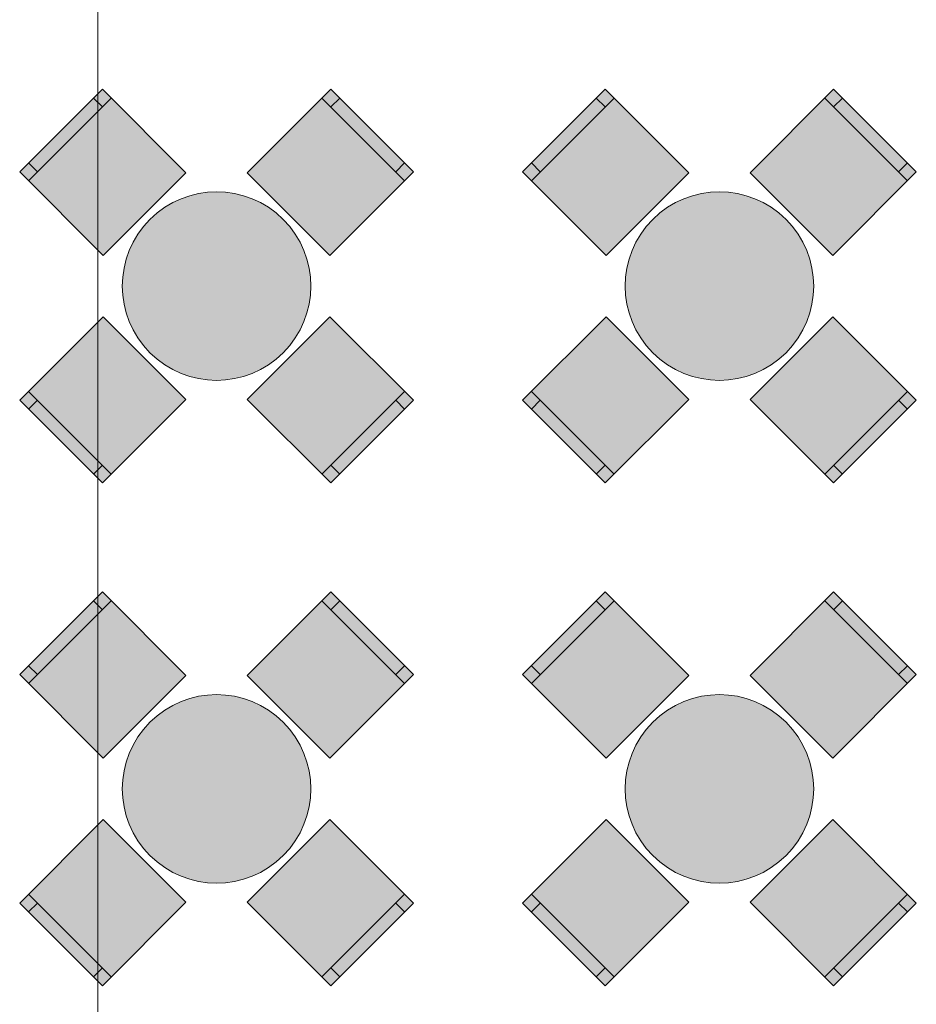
# Model space of a CAD drawing. Header units: millimetres. Extents: x -14761 to 157739, y -22400 to 107990.
# Tile 84 of 190: x 44689 to 48255, y 47661 to 51577. Entities that reach past the tile are written whole.
import ezdxf

# ---------------------------------------------------------------- set-up
doc = ezdxf.new("R2010")
doc.units = ezdxf.units.MM
doc.header["$MEASUREMENT"] = 0
doc.layers.add('Интерьер - Мебель', color=7, linetype='Continuous')
doc.layers.add('Элемент Модели - Оси', color=7, linetype='Continuous')

msp = doc.modelspace()

# ---------------------------------------------------------------- hatches: boundary and pattern name
at = {"layer": 'Интерьер - Мебель', "linetype": 'Continuous', "lineweight": 0, "true_color": 0xffffff}
for points in [[(45021.1, 50639.7), (45349.9, 50968.5), (45017.5, 51300.9), (44688.7, 50972.1)], [(45593.8, 50968.5), (45922.6, 50639.7), (46255, 50972.1), (45926.2, 51300.9)], [(47021.1, 50639.7), (47349.9, 50968.5), (47017.5, 51300.9), (46688.7, 50972.1)], [(47593.8, 50968.5), (47922.6, 50639.7), (48255, 50972.1), (47926.2, 51300.9)], [(45206.7, 50782.9, 1), (45737, 50252.6, 1)], [(47206.7, 50782.9, 1), (47737, 50252.6, 1)], [(45349.9, 50067), (45021.1, 50395.8), (44688.7, 50063.4), (45017.5, 49734.6)], [(45922.6, 50395.8), (45593.8, 50067), (45926.2, 49734.6), (46255, 50063.4)], [(47349.9, 50067), (47021.1, 50395.8), (46688.7, 50063.4), (47017.5, 49734.6)], [(47922.6, 50395.8), (47593.8, 50067), (47926.2, 49734.6), (48255, 50063.4)], [(45021.1, 48639.7), (45349.9, 48968.5), (45017.5, 49300.9), (44688.7, 48972.1)], [(45593.8, 48968.5), (45922.6, 48639.7), (46255, 48972.1), (45926.2, 49300.9)], [(47021.1, 48639.7), (47349.9, 48968.5), (47017.5, 49300.9), (46688.7, 48972.1)], [(47593.8, 48968.5), (47922.6, 48639.7), (48255, 48972.1), (47926.2, 49300.9)], [(45206.7, 48782.9, 1), (45737, 48252.6, 1)], [(47206.7, 48782.9, 1), (47737, 48252.6, 1)], [(45349.9, 48067), (45021.1, 48395.8), (44688.7, 48063.4), (45017.5, 47734.6)], [(45922.6, 48395.8), (45593.8, 48067), (45926.2, 47734.6), (46255, 48063.4)], [(47349.9, 48067), (47021.1, 48395.8), (46688.7, 48063.4), (47017.5, 47734.6)], [(47922.6, 48395.8), (47593.8, 48067), (47926.2, 47734.6), (48255, 48063.4)]]:
    msp.add_hatch(color=7, dxfattribs=at).paths.add_polyline_path(points)

# ---------------------------------------------------------------- linework, layer by layer
at = {"layer": 'Интерьер - Мебель', "color": 7, "linetype": 'Continuous', "lineweight": 15}
for p, q in [((44724.1, 50936.7), (45052.9, 51265.5)), ((45017.5, 51230.2), (44982.2, 51265.5)), ((45890.8, 51265.5), (46219.6, 50936.7)), ((45926.2, 51230.2), (45961.5, 51265.5)), ((46724.1, 50936.7), (47052.9, 51265.5)), ((47017.5, 51230.2), (46982.2, 51265.5)), ((47890.8, 51265.5), (48219.6, 50936.7)), ((47926.2, 51230.2), (47961.5, 51265.5)), ((44759.4, 50972.1), (44724.1, 51007.4)), ((46184.2, 50972.1), (46219.6, 51007.4)), ((46759.4, 50972.1), (46724.1, 51007.4)), ((48184.2, 50972.1), (48219.6, 51007.4)), ((45052.9, 49770), (44724.1, 50098.8)), ((46219.6, 50098.8), (45890.8, 49770)), ((47052.9, 49770), (46724.1, 50098.8)), ((48219.6, 50098.8), (47890.8, 49770)), ((44759.4, 50063.4), (44724.1, 50028.1)), ((46184.2, 50063.4), (46219.6, 50028.1)), ((46759.4, 50063.4), (46724.1, 50028.1)), ((48184.2, 50063.4), (48219.6, 50028.1)), ((45017.5, 49805.3), (44982.2, 49770)), ((45926.2, 49805.3), (45961.5, 49770)), ((47017.5, 49805.3), (46982.2, 49770)), ((47926.2, 49805.3), (47961.5, 49770)), ((44724.1, 48936.7), (45052.9, 49265.5)), ((45017.5, 49230.2), (44982.2, 49265.5)), ((45890.8, 49265.5), (46219.6, 48936.7)), ((45926.2, 49230.2), (45961.5, 49265.5)), ((46724.1, 48936.7), (47052.9, 49265.5)), ((47017.5, 49230.2), (46982.2, 49265.5)), ((47890.8, 49265.5), (48219.6, 48936.7)), ((47926.2, 49230.2), (47961.5, 49265.5)), ((44759.4, 48972.1), (44724.1, 49007.4)), ((46184.2, 48972.1), (46219.6, 49007.4)), ((46759.4, 48972.1), (46724.1, 49007.4)), ((48184.2, 48972.1), (48219.6, 49007.4)), ((45052.9, 47770), (44724.1, 48098.8)), ((46219.6, 48098.8), (45890.8, 47770)), ((47052.9, 47770), (46724.1, 48098.8)), ((48219.6, 48098.8), (47890.8, 47770)), ((44759.4, 48063.4), (44724.1, 48028.1)), ((46184.2, 48063.4), (46219.6, 48028.1)), ((46759.4, 48063.4), (46724.1, 48028.1)), ((48184.2, 48063.4), (48219.6, 48028.1)), ((45017.5, 47805.3), (44982.2, 47770)), ((45926.2, 47805.3), (45961.5, 47770)), ((47017.5, 47805.3), (46982.2, 47770)), ((47926.2, 47805.3), (47961.5, 47770))]:
    msp.add_line(p, q, dxfattribs=at)
at = {"layer": 'Интерьер - Мебель', "color": 7, "linetype": 'Continuous', "lineweight": 15, "flags": 128}
for points in [[(45021.1, 50639.7), (45349.9, 50968.5), (45017.5, 51300.9), (44688.7, 50972.1)], [(45593.8, 50968.5), (45922.6, 50639.7), (46255, 50972.1), (45926.2, 51300.9)], [(47021.1, 50639.7), (47349.9, 50968.5), (47017.5, 51300.9), (46688.7, 50972.1)], [(47593.8, 50968.5), (47922.6, 50639.7), (48255, 50972.1), (47926.2, 51300.9)], [(45349.9, 50067), (45021.1, 50395.8), (44688.7, 50063.4), (45017.5, 49734.6)], [(45922.6, 50395.8), (45593.8, 50067), (45926.2, 49734.6), (46255, 50063.4)], [(47349.9, 50067), (47021.1, 50395.8), (46688.7, 50063.4), (47017.5, 49734.6)], [(47922.6, 50395.8), (47593.8, 50067), (47926.2, 49734.6), (48255, 50063.4)], [(45021.1, 48639.7), (45349.9, 48968.5), (45017.5, 49300.9), (44688.7, 48972.1)], [(45593.8, 48968.5), (45922.6, 48639.7), (46255, 48972.1), (45926.2, 49300.9)], [(47021.1, 48639.7), (47349.9, 48968.5), (47017.5, 49300.9), (46688.7, 48972.1)], [(47593.8, 48968.5), (47922.6, 48639.7), (48255, 48972.1), (47926.2, 49300.9)], [(45349.9, 48067), (45021.1, 48395.8), (44688.7, 48063.4), (45017.5, 47734.6)], [(45922.6, 48395.8), (45593.8, 48067), (45926.2, 47734.6), (46255, 48063.4)], [(47349.9, 48067), (47021.1, 48395.8), (46688.7, 48063.4), (47017.5, 47734.6)], [(47922.6, 48395.8), (47593.8, 48067), (47926.2, 47734.6), (48255, 48063.4)]]:
    msp.add_lwpolyline(points, close=True, dxfattribs=at)
for points in [[(45206.7, 50782.9, 1), (45737, 50252.6, 1)], [(47206.7, 50782.9, 1), (47737, 50252.6, 1)], [(45206.7, 48782.9, 1), (45737, 48252.6, 1)], [(47206.7, 48782.9, 1), (47737, 48252.6, 1)]]:
    msp.add_lwpolyline(points, format="xyb", close=True, dxfattribs=at)
at = {"layer": 'Элемент Модели - Оси', "color": 7, "linetype": 'Continuous', "lineweight": 15}
msp.add_line((45000, 92200), (45000, -1975), dxfattribs=at)

doc.saveas('drawing.dxf')
